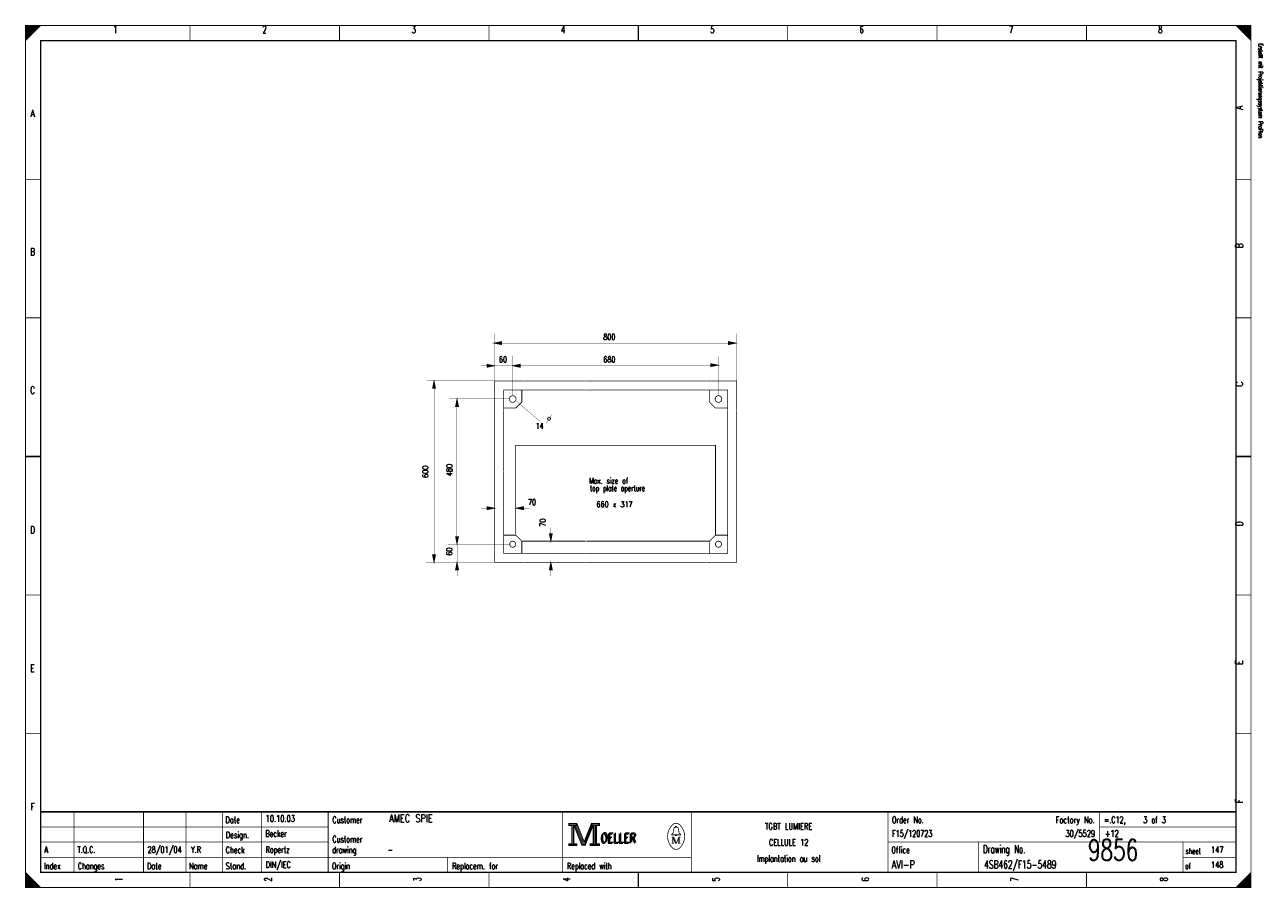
# Model space of a CAD drawing. Extents: x 0 to 409, y 0 to 285.
import ezdxf
from ezdxf.enums import TextEntityAlignment as Align

# ---------------------------------------------------------------- set-up
doc = ezdxf.new("R2010")
doc.units = 0
doc.header["$MEASUREMENT"] = 0
doc.linetypes.add('GESTRICHELT', pattern=[3.75, 3, -0.75])
doc.layers.get('0').update_dxf_attribs({"color": 9, "linetype": 'CONTINUOUS'})
doc.layers.add('1', color=7, linetype='CONTINUOUS')
doc.styles.get("Standard").update_dxf_attribs({"font": 'TXT', "bigfont": 'TXT'})

msp = doc.modelspace()

# ---------------------------------------------------------------- linework, layer by layer
at = {"color": 0, "const_width": 0.25, "flags": 128}
for points in [[(0, 142.5), (0, 285), (405, 285), (405, 0), (0, 0), (0, 142.5)], [(0, 285), (5, 285), (0, 280), (0, 285)], [(0.25, 285), (0.25, 280.25), (0.5, 280.5), (0.5, 285), (0.75, 285), (0.75, 280.75), (1, 281), (1, 285), (1.25, 285), (1.25, 281.25), (1.5, 281.5), (1.5, 285), (1.75, 285), (1.75, 281.75), (2, 282)], [(2, 282), (2, 285), (2.25, 285), (2.25, 282.25), (2.5, 282.5), (2.5, 285), (2.75, 285), (2.75, 282.75), (3, 283), (3, 285), (3.25, 285), (3.25, 283.25), (3.5, 283.5), (3.5, 285), (3.75, 285)], [(3.75, 285), (3.75, 283.75), (4, 284), (4, 285), (4.25, 285), (4.25, 284.25), (4.5, 284.5), (4.5, 285), (4.75, 285), (4.75, 284.75)], [(400, 285), (405, 280), (404.75, 280.25), (404.75, 285), (404.5, 285), (404.5, 280.5), (404.25, 280.75), (404.25, 285), (404, 285), (404, 281), (403.75, 281.25), (403.75, 285), (403.5, 285), (403.5, 281.5), (403.25, 281.75)], [(401.5, 283.5), (401.5, 285), (401.25, 285), (401.25, 283.75), (401, 284), (401, 285), (400.75, 285), (400.75, 284.25), (400.5, 284.5), (400.5, 285), (400.25, 285), (400.25, 284.75)], [(403.25, 281.75), (403.25, 285), (403, 285), (403, 282), (402.75, 282.25), (402.75, 285), (402.5, 285), (402.5, 282.5), (402.25, 282.75), (402.25, 285), (402, 285), (402, 283), (401.75, 283.25), (401.75, 285), (401.5, 285)], [(179.5, 21.2), (179.5, 20.5), (180.5, 20.5), (180.5, 14.5), (179.5, 14.5), (179.5, 13.8), (182.2, 13.8), (182.2, 14.5), (181.2, 14.5), (181.2, 20.5), (182.2, 20.5), (182.2, 21.2), (179.5, 21.2)], [(180.7, 20.7), (180.7, 14.3), (181, 14.3), (181, 20.7)], [(181.2, 20.5), (183.9, 13.8), (184.9, 13.8), (187.6, 20.5)], [(181.8, 20.5), (184.2, 14.6), (184.6, 14.6)], [(182.2, 21.2), (184.6, 15.2), (187, 21.2)], [(182.2, 20.5), (184.4, 14.9), (184.7, 14.9)], [(184.6, 14.2), (184.9, 14.2), (187.4, 20.5)], [(184.6, 14.6), (184.8, 14.6), (187.2, 20.5)], [(187.6, 20.5), (187.6, 14.5), (186.6, 14.5), (186.6, 13.8), (187.1, 13.8)], [(187, 21.2), (187, 20.5), (188, 20.5), (188, 14.5), (187, 14.5), (187, 13.8), (189.7, 13.8), (189.7, 14.5), (188.7, 14.5), (188.7, 20.5), (189.7, 20.5), (189.7, 21.2), (187, 21.2)], [(187.8, 20.7), (187.8, 14.3), (188.3, 14.3), (188.3, 20.7), (188.5, 20.7), (188.5, 14.3)], [(214.8, 17.4), (213.5, 17.4), (213.5, 17.6), (214, 18), (214.3, 19.6)], [(213.9, 16.7), (213.9, 14.6), (213.5, 14.6)], [(213.9, 16.7), (214.8, 14.6), (215.1, 14.6)], [(214.8, 19.9), (214.8, 20.2), (215.2, 20.2), (215.2, 19.9)], [(215.2, 17.4), (216.5, 17.4), (216.5, 17.6), (216, 18), (215.7, 19.6)], [(0, 5), (0, 0), (5, 0), (0, 5), (0.25, 4.75), (0.25, 0), (0.5, 0), (0.5, 4.5), (0.75, 4.25), (0.75, 0), (1, 0), (1, 4), (1.25, 3.75), (1.25, 0), (1.5, 0)], [(404.75, 4.75), (404.75, 0), (404.5, 0), (404.5, 4.5), (404.25, 4.25), (404.25, 0), (404, 0), (404, 4), (403.75, 3.75), (403.75, 0), (403.5, 0), (403.5, 3.5), (403.25, 3.25), (403.25, 0), (403, 0)], [(1.5, 0), (1.5, 3.5), (1.75, 3.25), (1.75, 0), (2, 0), (2, 3), (2.25, 2.75), (2.25, 0), (2.5, 0), (2.5, 2.5), (2.75, 2.25), (2.75, 0), (3, 0), (3, 2), (3.25, 1.75)], [(3.25, 1.75), (3.25, 0), (3.5, 0), (3.5, 1.5), (3.75, 1.25), (3.75, 0), (4, 0), (4, 1), (4.25, 0.75), (4.25, 0), (4.5, 0), (4.5, 0.5), (4.75, 0.25)], [(401.25, 1.25), (401.25, 0), (401, 0), (401, 1), (400.75, 0.75), (400.75, 0), (400.5, 0), (400.5, 0.5), (400.25, 0.25), (400.25, 0)], [(403, 0), (403, 3), (402.75, 2.75), (402.75, 0), (402.5, 0), (402.5, 2.5), (402.25, 2.25), (402.25, 0), (402, 0), (402, 2), (401.75, 1.75), (401.75, 0), (401.5, 0), (401.5, 1.5), (401.25, 1.25)]]:
    msp.add_lwpolyline(points, dxfattribs=at)
at = {"color": 0, "flags": 128}
for points, const_width in [([(0, 285), (405, 285), (405, 0), (0, 0)], 0.25), ([(5, 280), (400, 280), (400, 5), (5, 5)], 0.5), ([(5, 280), (400, 280), (400, 5), (5, 5)], 0.25), ([(179.7, 21), (182, 21), (182, 20.7), (179.7, 20.7)], 0.25), ([(187.2, 21), (189.5, 21), (189.5, 20.7), (187.2, 20.7)], 0.25), ([(214.8, 17.4), (215.2, 17.4), (215.2, 17.1), (214.8, 17.1)], 0.25), ([(179.7, 14.3), (182, 14.3), (182, 14), (179.7, 14)], 0.25), ([(186.8, 14.3), (189.5, 14.3), (189.5, 14), (186.8, 14)], 0.25)]:
    msp.add_lwpolyline(points, close=True, dxfattribs=dict(at, const_width=const_width))
at = {"color": 0}
for points, const_width in [([(54.375, 285), (54.375, 280)], 0.25), ([(103.75, 285), (103.75, 280)], 0.25), ([(153.125, 285), (153.125, 280)], 0.25), ([(202.5, 280), (202.5, 285)], 0.5), ([(202.5, 285), (202.5, 280)], 0.25), ([(251.875, 285), (251.875, 280)], 0.25), ([(301.25, 285), (301.25, 280)], 0.25), ([(350.625, 285), (350.625, 280)], 0.25), ([(0, 234.167), (5, 234.167)], 0.25), ([(405, 234.167), (400, 234.167)], 0.25), ([(0, 188.334), (5, 188.334)], 0.25), ([(405, 188.334), (400, 188.334)], 0.25), ([(5, 142.5), (0, 142.5)], 0.5), ([(0, 142.5), (5, 142.5)], 0.25), ([(400, 142.5), (405, 142.5)], 0.5), ([(405, 142.5), (400, 142.5)], 0.25), ([(0, 96.667), (5, 96.667)], 0.25), ([(405, 96.667), (400, 96.667)], 0.25), ([(0, 50.834), (5, 50.834)], 0.25), ([(405, 50.834), (400, 50.834)], 0.25), ([(400, 25), (5, 25)], 0.5), ([(16, 5), (16, 25)], 0.25), ([(39, 5), (39, 25)], 0.25), ([(53, 5), (53, 25)], 0.25), ([(65, 25), (65, 5)], 0.25), ([(78, 25), (78, 5)], 0.25), ([(100, 25), (100, 5)], 0.25), ([(177.5, 25), (177.5, 5)], 0.25), ([(220, 25), (220, 5)], 0.25), ([(285, 25), (285, 5)], 0.25), ([(355, 25), (355, 15)], 0.25), ([(181.5, 20.5), (184, 14.2)], 0.25), ([(184.7, 14.9), (187, 20.6)], 0.25), ([(5, 20), (100, 20)], 0.25), ([(213.5, 16.7), (214.2, 16.7)], 0.25), ([(214.2, 16.7), (215.1, 14.6)], 0.25), ([(214.6, 19.9), (215.5, 19.9)], 0.25), ([(215.1, 14.6), (215.9, 16.7)], 0.25), ([(215.9, 14.6), (215.9, 16.7)], 0.25), ([(215.9, 16.7), (216.5, 16.7)], 0.25), ([(216.1, 16.7), (216.1, 14.6)], 0.25), ([(355, 20), (400, 20)], 0.25), ([(5, 15), (100, 15)], 0.25), ([(184, 14.2), (184.6, 14.2)], 0.25), ([(213.9, 14.6), (214.3, 14.6)], 0.25), ([(216.5, 14.6), (215.7, 14.6)], 0.25), ([(285, 15), (400, 15)], 0.25), ([(315, 15), (315, 5)], 0.25), ([(382.5, 15), (382.5, 5)], 0.25), ([(5, 10), (220, 10)], 0.25), ([(139.5, 10), (139.5, 5)], 0.25), ([(382.5, 10), (400, 10)], 0.25), ([(54.375, 0), (54.375, 5)], 0.25), ([(103.75, 0), (103.75, 5)], 0.25), ([(153.125, 0), (153.125, 5)], 0.25), ([(202.5, 5), (202.5, 0)], 0.5), ([(202.5, 0), (202.5, 5)], 0.25), ([(251.875, 0), (251.875, 5)], 0.25), ([(301.25, 0), (301.25, 5)], 0.25), ([(350.625, 0), (350.625, 5)], 0.25), ([(405, 5), (400, 0)], 0.25), ([(4.75, 0), (4.75, 0.25)], 0.25)]:
    msp.add_lwpolyline(points, dxfattribs=dict(at, const_width=const_width))
at = {"color": 0, "const_width": 0.25, "flags": 128}
for points in [[(213.499601, 20.388348, 0.373815), (213.488, 13.425, 0.373815)], [(216.493359, 20.403602, 0.530775), (213.513, 20.413, 0.530775)], [(216.498075, 13.401685, 0.378582), (216.463, 20.438, 0.378582)], [(214.6, 19.9, 0.414214), (214.3, 19.6, 0.414214)], [(215.7, 19.6, 0.414214), (215.4, 19.9, 0.414214)], [(213.502705, 13.401803, 0.532213), (216.488, 13.388, 0.532213)]]:
    msp.add_lwpolyline(points, format="xyb", dxfattribs=at)
at = {"layer": '1', "color": 0, "const_width": 0.25, "flags": 128}
for points in [[(154.8, 180), (157.3, 180.5), (157.3, 179.5), (154.8, 180)], [(234.8, 180), (232.3, 180.5), (232.3, 179.5), (234.8, 180)], [(155, 172.5), (152.5, 173), (152.5, 172), (155, 172.5)], [(161, 172.5), (163.5, 173), (163.5, 172), (161, 172.5)], [(228.9, 172.7), (226.4, 173.2), (226.4, 172.2), (228.9, 172.7)], [(135, 167.5), (134.5, 165), (135.5, 165), (135, 167.5)], [(155, 157.6), (155, 167.5), (165, 167.5)], [(164, 164.5), (164, 160.5), (162, 158.5), (158, 158.5)], [(165, 164.5), (158, 164.5), (158, 157.6)], [(225.1, 167.5), (235, 167.5), (235, 157.6)], [(232, 157.6), (232, 164.5), (225.1, 164.5)], [(226, 164.5), (226, 160.5), (228, 158.5), (232, 158.5)], [(142.6, 161.5), (142.1, 159), (143.1, 159), (142.6, 161.5)], [(155, 125.4), (152.5, 125.9), (152.5, 124.9), (155, 125.4)], [(162.1, 125.4), (164.6, 125.9), (164.6, 124.9), (162.1, 125.4)], [(142.6, 113.5), (142.1, 116), (143.1, 116), (142.6, 113.5)], [(155, 117.5), (155, 107.5), (165, 107.5)], [(158, 117.5), (158, 110.5), (165, 110.5)], [(164, 110.5), (164, 114.5), (162, 116.5), (158, 116.5)], [(173.6, 114.5), (173.1, 117), (174.1, 117), (173.6, 114.5)], [(225.1, 110.5), (232, 110.5), (232, 117.5)], [(225.1, 107.5), (235, 107.5), (235, 117.5)], [(232, 116.5), (228, 116.5), (226, 114.5), (226, 110.5)], [(135, 107.5), (134.5, 110), (135.5, 110), (135, 107.5)], [(142.6, 107.5), (142.1, 105), (143.1, 105), (142.6, 107.5)], [(173.6, 107.5), (173.1, 105), (174.1, 105), (173.6, 107.5)]]:
    msp.add_lwpolyline(points, dxfattribs=at)
at = {"layer": '1', "color": 0}
for points, const_width in [([(157.3, 179.7), (154.8, 180)], 0.25), ([(154.9, 180), (157.3, 180.3)], 0.25), ([(154.9, 180), (157.3, 180.1)], 0.25), ([(155, 183.1), (155, 167.5)], 0.1), ([(155.1, 180), (157.3, 179.9)], 0.25), ([(232.3, 180.3), (234.8, 180)], 0.25), ([(232.3, 180.1), (234.6, 180)], 0.25), ([(234.8, 180), (232.3, 179.7)], 0.25), ([(232.3, 179.9), (234.8, 180)], 0.25), ([(235, 183.1), (235, 167.5)], 0.1), ([(157.3, 180), (184.9, 180)], 0.1), ([(184.9, 180), (205, 180)], 0.1), ([(204.9, 180), (232.3, 180)], 0.1), ([(150.5, 172.5), (152.5, 172.5)], 0.1), ([(152.5, 172.8), (155, 172.5)], 0.25), ([(152.5, 172.6), (154.8, 172.5)], 0.25), ([(152.5, 172.4), (155, 172.5)], 0.25), ([(155, 172.5), (152.5, 172.2)], 0.25), ([(155, 172.5), (161, 172.5)], 0.1), ([(163.5, 172.2), (161, 172.5)], 0.25), ([(161, 175.8), (161, 162.8)], 0.1), ([(161.1, 172.5), (163.5, 172.8)], 0.25), ([(161.1, 172.5), (163.5, 172.6)], 0.25), ([(161.3, 172.5), (163.5, 172.4)], 0.25), ([(184.9, 172.6), (163.4, 172.6)], 0.1), ([(184.9, 172.6), (205, 172.6)], 0.1), ([(205, 172.6), (226.3, 172.6)], 0.1), ([(226.4, 173), (228.9, 172.7)], 0.25), ([(226.4, 172.8), (228.7, 172.7)], 0.25), ([(228.9, 172.7), (226.4, 172.4)], 0.25), ([(226.4, 172.6), (228.9, 172.7)], 0.25), ([(229.1, 175.5), (229.1, 162.5)], 0.1), ([(132.6, 167.6), (155, 167.6)], 0.1), ([(135, 167.3), (134.6, 165)], 0.25), ([(135, 167.3), (134.8, 165)], 0.25), ([(135, 167.2), (135.3, 165)], 0.25), ([(135, 167.2), (135.1, 165)], 0.25), ([(135.2, 110.2), (135.2, 164.9)], 0.1), ([(165.1, 167.5), (185, 167.5)], 0.25), ([(165.1, 164.5), (185, 164.5)], 0.25), ([(185.1, 167.5), (205, 167.5)], 0.25), ([(185.1, 164.5), (205, 164.5)], 0.25), ([(205.1, 167.5), (225, 167.5)], 0.25), ([(205.1, 164.5), (225, 164.5)], 0.25), ([(140, 161.6), (160, 161.6)], 0.1), ([(142.6, 161.3), (142.2, 159)], 0.25), ([(142.6, 161.3), (142.4, 159)], 0.25), ([(142.6, 161.2), (142.7, 159)], 0.25), ([(142.6, 161.2), (142.9, 159)], 0.25), ([(162.4, 160.7), (169.9, 154.2)], 0.1), ([(142.5, 115.7), (142.5, 159)], 0.1), ([(155, 137.7), (155, 157.6)], 0.25), ([(158, 137.6), (158, 157.5)], 0.25), ([(174, 156.5), (172, 153.5)], 0.1), ([(232, 137.6), (232, 157.5)], 0.25), ([(235, 137.6), (235, 157.5)], 0.25), ([(155, 117.5), (155, 138.1)], 0.25), ([(158, 117.5), (158, 137.5)], 0.25), ([(232, 117.5), (232, 138)], 0.25), ([(235, 117.4), (235, 138.1)], 0.25), ([(150.5, 125.4), (152.5, 125.4)], 0.1), ([(152.5, 125.7), (155, 125.4)], 0.25), ([(152.5, 125.5), (154.8, 125.4)], 0.25), ([(152.5, 125.3), (155, 125.4)], 0.25), ([(155, 125.4), (152.5, 125.1)], 0.25), ([(164.6, 125.1), (162.1, 125.4)], 0.25), ([(162.2, 125.4), (164.6, 125.7)], 0.25), ([(162.2, 125.4), (164.6, 125.5)], 0.25), ([(162.4, 125.4), (164.6, 125.3)], 0.25), ([(164.6, 125.4), (166.6, 125.4)], 0.1), ([(173.6, 117), (173.6, 119)], 0.1), ([(142.6, 113.6), (142.3, 116)], 0.25), ([(142.6, 113.6), (142.5, 116)], 0.25), ([(142.6, 113.5), (142.7, 116)], 0.25), ([(142.6, 113.5), (142.9, 116)], 0.25), ([(173.6, 114.6), (173.3, 117)], 0.25), ([(173.6, 114.6), (173.5, 117)], 0.25), ([(173.6, 114.5), (173.7, 117)], 0.25), ([(173.6, 114.5), (173.9, 117)], 0.25), ([(139.6, 113.5), (160.3, 113.5)], 0.1), ([(142.6, 113.5), (142.6, 107.6)], 0.1), ([(165.1, 110.5), (185, 110.5)], 0.25), ([(185.1, 110.5), (205, 110.5)], 0.25), ([(205.1, 110.5), (225, 110.5)], 0.25), ([(132.3, 107.5), (155, 107.5)], 0.1), ([(135, 107.6), (134.7, 110)], 0.25), ([(135, 107.6), (134.9, 110)], 0.25), ([(135, 107.5), (135.1, 110)], 0.25), ([(135, 107.5), (135.3, 110)], 0.25), ([(142.6, 107.3), (142.2, 105)], 0.25), ([(142.6, 107.3), (142.4, 105)], 0.25), ([(142.6, 107.2), (142.7, 105)], 0.25), ([(142.6, 107.2), (142.9, 105)], 0.25), ([(142.6, 107.6), (142.6, 103)], 0.1), ([(165.1, 107.5), (185, 107.5)], 0.25), ([(173.6, 107.3), (173.2, 105)], 0.25), ([(173.6, 107.3), (173.4, 105)], 0.25), ([(173.6, 107.2), (173.9, 105)], 0.25), ([(173.6, 107.2), (173.7, 105)], 0.25), ([(173.6, 107.6), (173.6, 103)], 0.1), ([(185.1, 107.5), (205, 107.5)], 0.25), ([(205.1, 107.5), (225, 107.5)], 0.25)]:
    msp.add_lwpolyline(points, dxfattribs=dict(at, const_width=const_width))
at = {"layer": '1', "color": 0, "const_width": 0.25, "flags": 128}
for points in [[(162.1, 161.5, 1), (159.9, 161.5, 1)], [(230.1, 161.5, 1), (227.9, 161.5, 1)], [(173.5, 155, 1), (172.5, 155, 1)], [(162, 113.5, 1), (160, 113.5, 1)], [(230, 113.5, 1), (228, 113.5, 1)]]:
    msp.add_lwpolyline(points, format="xyb", close=True, dxfattribs=at)
at = {"layer": '1', "color": 0, "linetype": 'GESTRICHELT', "const_width": 0.25, "flags": 128}
msp.add_lwpolyline([(162, 116.8), (162, 146.2), (228, 146.2), (228, 116.7)], dxfattribs=at)
at = {"layer": '1', "color": 0, "linetype": 'GESTRICHELT', "const_width": 0.25}
for points in [[(185.1, 114.5), (164.2, 114.5)], [(205.1, 114.5), (185.3, 114.5)], [(226, 114.5), (205.1, 114.5)]]:
    msp.add_lwpolyline(points, dxfattribs=at)

# ---------------------------------------------------------------- texts
at = {"color": 0}
for s, height, width, p in [('1', 2.38125, 0.672, (29.654421, 284.858032)), ('2', 2.38125, 0.672, (78.988169, 284.858032)), ('3', 2.38125, 0.672, (128.321918, 284.858032)), ('4', 2.38125, 0.672, (177.655666, 284.858032)), ('5', 2.38125, 0.672, (226.989415, 284.858032)), ('6', 2.38125, 0.672, (276.323163, 284.858032)), ('7', 2.38125, 0.672, (325.656912, 284.858032)), ('8', 2.38125, 0.672, (374.99066, 284.858032)), ('A', 2.38125, 0.76, (2.325654, 257.174346)), ('B', 2.38125, 0.76, (2.325654, 211.389788)), ('C', 2.38125, 0.76, (2.325654, 165.60523)), ('D', 2.38125, 0.76, (2.325654, 119.465753)), ('E', 2.38125, 0.76, (2.325654, 73.681196)), ('F', 2.38125, 0.76, (2.325654, 27.896638)), ('TGBT LUMIERE', 2.143125, 0.754667, (252.188667, 21.295143)), ('CELLULE 12', 2.143125, 0.736, (252.188667, 15.971357)), ('Implantation au sol', 2.143125, 0.618526, (252.188667, 10.647572))]:
    msp.add_text(s, height=height, dxfattribs=dict(at, width=width)).set_placement(p, align=Align.TOP_CENTER)
at = {"color": 0, "width": 0.622634}
msp.add_text('Erstellt mit Projektierungssystem ProPlan', height=1.42875, rotation=270, dxfattribs=at).set_placement((407.023879, 279.056912), align=Align.BOTTOM_LEFT)
at = {"color": 0, "width": 0.76}
for s, p in [('A', (399.909527, 257.174346)), ('B', (399.909527, 211.389788)), ('C', (399.921949, 165.60523)), ('D', (399.921949, 119.465753)), ('E', (399.909527, 73.681196)), ('F', (399.909527, 27.896638))]:
    msp.add_text(s, height=2.38125, rotation=90, dxfattribs=at).set_placement(p, align=Align.TOP_LEFT)
at = {"color": 0}
for s, height, width, p in [('Date', 2.143125, 0.64, (66.054919, 23.424658)), ('Customer', 2.143125, 0.62, (101.403082, 23.424658)), ('Order No.', 2.143125, 0.656889, (286.328331, 23.424658)), ('=.C12,    3 of 3', 2.143125, 0.682, (356.433717, 23.424658)), ('Design.', 2.143125, 0.636571, (66.191563, 18.455791)), ('Customer', 2.143125, 0.62, (101.403082, 17.036115)), ('OELLER', 3.095625, 0.76, (189.964259, 17.745953)), ('OELLER', 3.095625, 0.76, (189.964259, 17.745953)), ('OELLER', 3.095625, 0.76, (190.319178, 18.100872)), ('Check', 2.143125, 0.632, (66.11703, 13.486924)), ('drawing', 2.143125, 0.6, (101.328549, 13.486924)), ('Office', 2.143125, 0.626667, (286.154421, 13.486924)), ('Drawing No.', 2.619375, 0.646545, (316.427242, 13.983811)), ('sheet', 1.905, 0.6, (383.377397, 12.990037)), ('Index', 2.143125, 0.632, (6.086021, 8.163138)), ('Changes', 2.143125, 0.622857, (17.262422, 8.163138)), ('Stand.', 2.143125, 0.642667, (66.11703, 8.163138)), ('Origin', 2.143125, 0.626667, (101.266438, 8.163138)), ('Replacem. for', 2.143125, 0.627077, (140.973007, 8.163138)), ('Replaced with', 2.143125, 0.619692, (178.949346, 8.163138)), ('of', 1.905, 0.6, (383.228331, 8.021171)), ('Date', 2.143125, 0.64, (40.145828, 8.163138)), ('Name', 2.143125, 0.64, (54.03736, 8.163138))]:
    msp.add_text(s, height=height, dxfattribs=dict(at, width=width)).set_placement(p, align=Align.TOP_LEFT)
for s, height, width, p in [('10.10.03', 2.143125, 0.678, (79.33599, 21.082192)), ('AMEC SPIE', 2.619375, 0.752889, (120.157005, 20.769863)), ('Becker', 2.143125, 0.626667, (79.273879, 16.113325)), ('F15/120723', 2.143125, 0.6832, (286.390442, 16.113325)), ('+12', 2.143125, 0.68, (356.701681, 16.113325)), ('A', 2.143125, 0.76, (6.212017, 10.789539)), ('T.Q.C.', 2.143125, 0.728, (17.163045, 10.789539)), ('28/01/04', 2.143125, 0.678, (40.294894, 10.789539)), ('Y.R', 2.143125, 0.738667, (54.665567, 10.789539)), ('Ropertz', 2.143125, 0.622857, (79.323568, 10.789539)), ('-', 2.143125, 0.696, (119.651245, 10.789539)), ('9856', 7, 0.6928, (351.081462, 6.783637)), ('147', 2.143125, 0.672, (391.771233, 10.789539)), ('DIN/IEC', 2.143125, 0.750857, (79.348412, 5.820672)), ('AVI-P', 2.619375, 0.7472, (286.241376, 5.508344)), ('4SB462/F15-5489', 2.619375, 0.6928, (316.787484, 5.508344)), ('148', 2.143125, 0.672, (391.771233, 5.820672))]:
    msp.add_text(s, height=height, dxfattribs=dict(at, width=width)).set_placement(p, align=Align.BOTTOM_LEFT)
at = {"color": 0, "width": 0.646545}
msp.add_text('Factory No.', height=2.143125, dxfattribs=at).set_placement((353.349471, 23.424658), align=Align.TOP_RIGHT)
at = {"color": 0, "width": 0.675429}
msp.add_text('30/5529', height=2.143125, dxfattribs=at).set_placement((353.464819, 16.113325), align=Align.BOTTOM_RIGHT)
at = {"color": 0, "width": 0.672}
for s, p in [('1', (29.654421, 2.697385)), ('2', (78.988169, 2.697385)), ('3', (128.321918, 2.697385)), ('4', (177.655666, 2.697385)), ('5', (226.989415, 2.697385)), ('6', (276.323163, 2.697385)), ('7', (325.656912, 2.697385)), ('8', (374.99066, 2.697385))]:
    msp.add_text(s, height=2.38125, rotation=90, dxfattribs=at).set_placement(p, align=Align.TOP_CENTER)
at = {"layer": '1', "color": 0}
for s, width, p in [('800', 0.672, (190.936737, 182.996264)), ('680', 0.672, (190.936737, 175.542964)), ('14', 0.672, (168.527148, 153.537983)), ('Max. size of', 0.637333, (186.278425, 135.437111)), ('top plate aperture', 0.610667, (186.514446, 132.952677)), ('70', 0.672, (166.042715, 128.33873)), ('660 x 317', 0.669333, (188.688325, 127.628892))]:
    msp.add_text(s, height=1.905, dxfattribs=dict(at, width=width)).set_placement(p, align=Align.TOP_LEFT)
at = {"layer": '1', "color": 0, "width": 0.672}
msp.add_text('60', height=1.905, dxfattribs=at).set_placement((157.780199, 175.542964), align=Align.TOP_CENTER)
msp.add_text('600', height=1.905, rotation=90, dxfattribs=at).set_placement((133.645704, 137.453051), align=Align.BOTTOM_CENTER)
for s, p in [('480', (141.602989, 135.985596)), ('70', (172.431258, 119.3044)), ('60', (141.5533, 109.721586))]:
    msp.add_text(s, height=1.905, rotation=90, dxfattribs=at).set_placement(p, align=Align.BOTTOM_LEFT)

doc.saveas('drawing.dxf')
